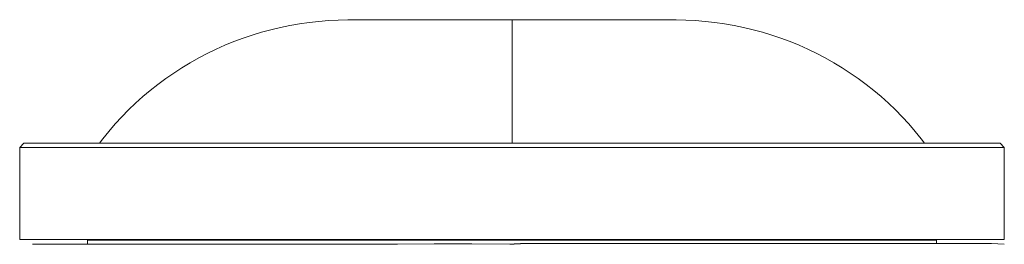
# Model space of a CAD drawing. Header units: millimetres. Extents: x 3925 to 5043, y -86 to 778.
# Tile 31 of 157: x 4396.43 to 4425.43, y 172.86 to 179.47. Entities that reach past the tile are written whole.
import ezdxf

# ---------------------------------------------------------------- set-up
doc = ezdxf.new("R2010")
doc.units = ezdxf.units.MM
doc.header["$LTSCALE"] = 46.255
doc.layers.add('PJ-LENS-FUJIDXF_CONTINUOUS_LINE', color=7, linetype='CONTINUOUS')

msp = doc.modelspace()

# ---------------------------------------------------------------- linework, layer by layer
at = {"layer": 'PJ-LENS-FUJIDXF_CONTINUOUS_LINE', "color": 7, "linetype": 'Continuous', "lineweight": 0}
for p, q in [((4415.6335, 179.4654), (4406.2346, 179.4654)), ((4410.9341, 175.8279), (4410.9341, 179.4654)), ((4396.5591, 175.8279), (4396.4341, 175.7029)), ((4425.309, 175.8279), (4396.5591, 175.8279)), ((4425.3091, 175.8279), (4425.4341, 175.7029)), ((4396.4341, 172.9974), (4396.4341, 175.7029)), ((4396.4341, 175.7029), (4425.4341, 175.7029)), ((4425.4341, 175.7029), (4425.4341, 172.9974)), ((4396.4341, 172.9974), (4425.4341, 172.9974)), ((4396.8091, 172.8642), (4407.562, 172.8642)), ((4398.4341, 172.8642), (4398.4341, 172.9779)), ((4423.4341, 172.9779), (4398.4341, 172.9779)), ((4410.8719, 172.8569), (4410.9966, 172.8569)), ((4410.9962, 172.8685), (4411.1849, 172.8684)), ((4410.9966, 172.8569), (4410.9966, 172.8685)), ((4411.1841, 172.8684), (4411.1841, 172.8833)), ((4425.0591, 172.8833), (4411.1841, 172.8833)), ((4423.4341, 172.9779), (4423.4341, 172.8833)), ((4425.0591, 172.8833), (4425.4275, 172.865))]:
    msp.add_line(p, q, dxfattribs=at)
for points in [[(4398.7829, 175.8279), (4398.8818, 175.9582), (4399.0619, 176.1806), (4399.2488, 176.3974), (4399.4425, 176.6081), (4399.6427, 176.8126), (4399.8494, 177.0106), (4400.0622, 177.2019), (4400.2811, 177.3864), (4400.5056, 177.5638), (4400.7357, 177.734), (4400.971, 177.8969), (4401.2113, 178.0524), (4401.4563, 178.2003), (4401.7059, 178.3404), (4401.9596, 178.4727), (4402.2174, 178.5971), (4402.4789, 178.7134), (4402.7439, 178.8215), (4403.0121, 178.9214), (4403.2832, 179.013), (4403.557, 179.0962), (4403.8333, 179.171), (4404.1117, 179.2372), (4404.392, 179.295), (4404.674, 179.3442), (4404.9572, 179.385), (4405.2416, 179.4173), (4405.5268, 179.4412), (4405.8126, 179.4569), (4406.0987, 179.4646), (4406.2346, 179.4654)], [(4423.0852, 175.8279), (4422.9863, 175.9582), (4422.8062, 176.1806), (4422.6193, 176.3974), (4422.4256, 176.6081), (4422.2254, 176.8126), (4422.0187, 177.0106), (4421.8059, 177.2019), (4421.5871, 177.3864), (4421.3625, 177.5638), (4421.1324, 177.734), (4420.8971, 177.8969), (4420.6568, 178.0524), (4420.4118, 178.2003), (4420.1623, 178.3404), (4419.9085, 178.4727), (4419.6507, 178.5971), (4419.3892, 178.7134), (4419.1242, 178.8215), (4418.8561, 178.9214), (4418.5849, 179.013), (4418.3111, 179.0962), (4418.0348, 179.171), (4417.7564, 179.2372), (4417.4761, 179.295), (4417.1942, 179.3442), (4416.9109, 179.385), (4416.6265, 179.4173), (4416.3413, 179.4412), (4416.0556, 179.4569), (4415.7695, 179.4646), (4415.6335, 179.4654)], [(4407.562, 172.8642), (4408.6435, 172.8664), (4409.7471, 172.8664), (4410.8727, 172.8643)]]:
    msp.add_lwpolyline(points, dxfattribs=at)

doc.saveas('drawing.dxf')
